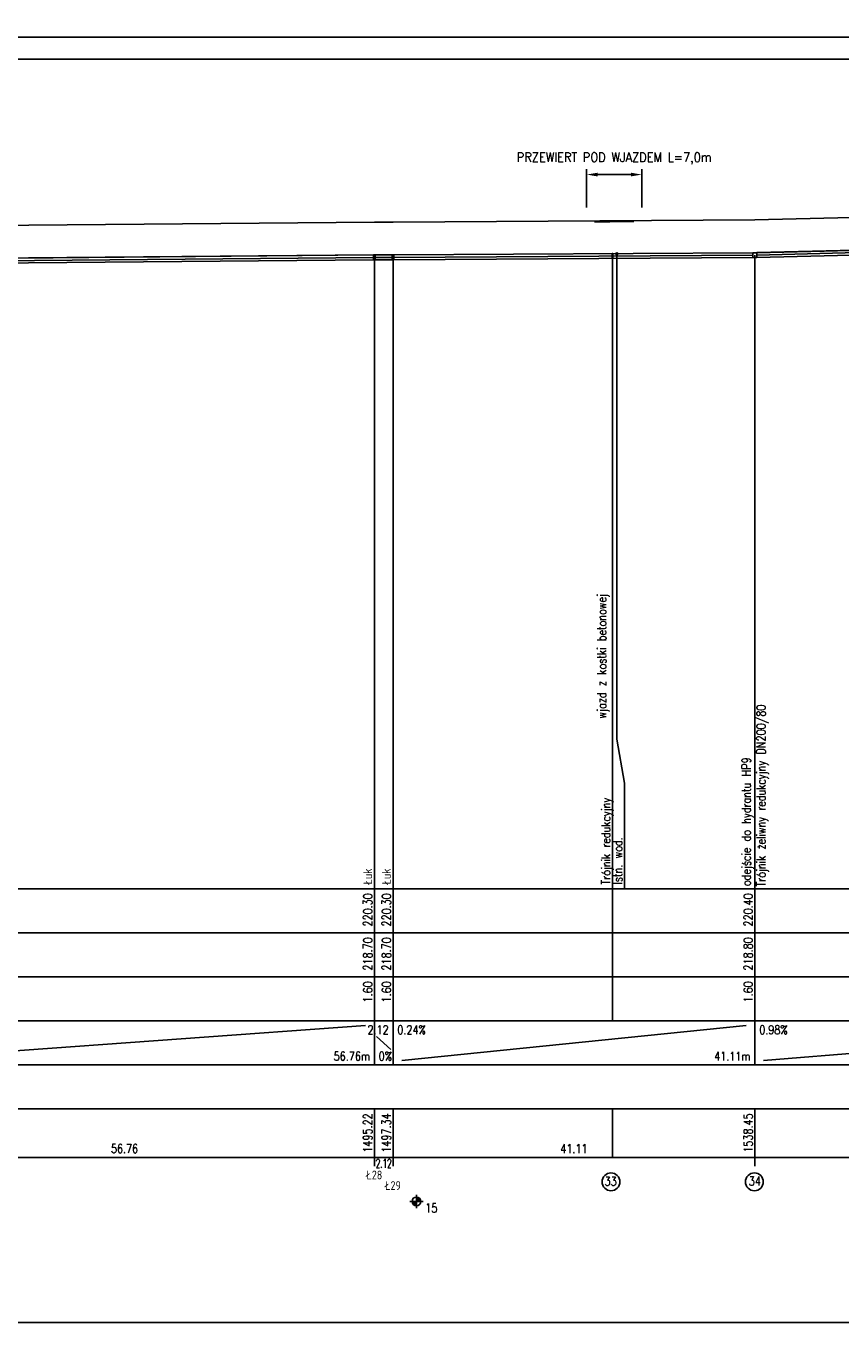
# Model space of a CAD drawing. Extents: x 122 to 1445, y -293 to 2085.
# Tile 22 of 38: x 770 to 955, y 897 to 1194. Entities that reach past the tile are written whole.
import ezdxf
from ezdxf.enums import TextEntityAlignment as Align

# ---------------------------------------------------------------- set-up
doc = ezdxf.new("R2010")
doc.units = 0
doc.header["$LTSCALE"] = 0.2
doc.header["$MEASUREMENT"] = 0
doc.layers.get('0').update_dxf_attribs({"color": 8, "linetype": 'CONTINUOUS'})
doc.layers.get('Defpoints').update_dxf_attribs({"linetype": 'CONTINUOUS'})
for name, color, linetype in [('Armatura', 7, 'CONTINUOUS'), ('Liczby', 7, 'CONTINUOUS'), ('Linie_odn', 7, 'CONTINUOUS'), ('Linie_opisowe', 7, 'CONTINUOUS'), ('Linie_tabeli', 7, 'CONTINUOUS'), ('Odcinki', 7, 'CONTINUOUS'), ('Opis_Arm', 7, 'CONTINUOUS'), ('Opis_PZ', 7, 'CONTINUOUS'), ('Opis_uzbr_n', 7, 'CONTINUOUS'), ('Opis_uzbr_p', 7, 'CONTINUOUS'), ('Osie', 7, 'CONTINUOUS'), ('Teren_istn', 3, 'CONTINUOUS'), ('Uzbr_nadz', 7, 'CONTINUOUS'), ('Uzbr_podz', 7, 'CONTINUOUS'), ('warstwa_nr_0', 8, 'CONTINUOUS'), ('Wezly', 7, 'CONTINUOUS')]:
    doc.layers.add(name, color=color, linetype=linetype)
doc.styles.add('S', font='simplex.shx', dxfattribs={"width": 0.9, "height": 2.1})
doc.styles.get("Standard").update_dxf_attribs({"font": 'txt.shx'})
doc.dimstyles.new('ISO-25', dxfattribs={"dimtxt": 2.5, "dimasz": 2.5, "dimexe": 1.25, "dimexo": 0.625, "dimtad": 1, "dimdec": 4, "dimdsep": 46, "dimtxsty": 'Standard', "dimcen": 2.5, "dimadec": 0, "dimazin": 0, "dimtfac": 1, "dimtdec": 4, "dimtmove": 0, "dimatfit": 3, "dimfxl": 1, "dimtolj": 1, "dimtzin": 0, "dimarcsym": 0})

# ---------------------------------------------------------------- blocks, each defined once
blk = doc.blocks.new('*D7')
at = {"layer": 'Defpoints', "color": 0, "transparency": 16777216}
for p in [(910.04, 1160.54), (897.49, 1152.41), (910.04, 1152.41)]:
    blk.add_point(p, dxfattribs=at)
at = {"layer": 'Linie_odn', "color": 0, "lineweight": -2, "transparency": 16777216}
for p, q in [((897.49, 1153.04), (897.49, 1161.79)), ((910.04, 1153.04), (910.04, 1161.79)), ((899.99, 1160.54), (907.54, 1160.54))]:
    blk.add_line(p, q, dxfattribs=at)
at = {"layer": 'Linie_odn', "color": 0, "transparency": 16777216}
for points in [[(899.99, 1160.96), (899.99, 1160.12), (897.49, 1160.54)], [(907.54, 1160.96), (907.54, 1160.12), (910.04, 1160.54)]]:
    blk.add_solid(points, dxfattribs=at)
at = {"layer": 'Linie_odn', "color": 0, "transparency": 16777216, "insert": (903.76, 1164.17), "char_height": 2.1, "width": 47.6614, "attachment_point": 5, "style": 'S'}
blk.add_mtext('\\A1;PRZEWIERT POD WJAZDEM L=7,0m', dxfattribs=at)

msp = doc.modelspace()

# ---------------------------------------------------------------- linework, layer by layer
msp.add_line((121.68012, 1191.76042), (1321.68012, 1191.76042))
at = {"layer": 'Armatura'}
for p, q in [((903.37531, 1142.59859), (903.28531, 1142.59809)), ((903.28531, 1142.59809), (903.28531, 1141.47309)), ((903.37531, 1142.57189), (903.28531, 1142.57129)), ((903.28531, 1141.49989), (903.37531, 1141.50039)), ((903.28531, 1141.47309), (903.37531, 1141.47359)), ((903.46531, 1142.59919), (903.37531, 1142.59859)), ((903.46531, 1142.57239), (903.37531, 1142.57189)), ((903.37531, 1141.50039), (903.46531, 1141.50099)), ((903.37531, 1141.47359), (903.46531, 1141.47419)), ((903.46531, 1141.47419), (903.46531, 1142.59919))]:
    msp.add_line(p, q, dxfattribs=at)
at = {"layer": 'Liczby'}
for p, q in [((857.32151, 927.23279), (860.32151, 927.23279)), ((857.82391, 927.16299), (859.81911, 927.30259)), ((857.83121, 927.09359), (859.81181, 927.37199)), ((857.84341, 927.02489), (859.79961, 927.44069)), ((857.86021, 926.95719), (859.78281, 927.50839)), ((857.88181, 926.89079), (859.76121, 927.57479)), ((857.90801, 926.82609), (859.73501, 927.63949)), ((857.93861, 926.76329), (859.70441, 927.70229)), ((857.97351, 926.70289), (859.66951, 927.76269)), ((858.01251, 926.64499), (859.63051, 927.82059)), ((858.05551, 926.58999), (859.58751, 927.87559)), ((858.10221, 926.53809), (859.54081, 927.92749)), ((858.15241, 926.48969), (859.49061, 927.97589)), ((858.20581, 926.44479), (859.43721, 928.02079)), ((858.26231, 926.40379), (859.38071, 928.06179)), ((858.32151, 926.36679), (859.32151, 928.09879)), ((858.38311, 926.33399), (859.25991, 928.13159)), ((858.44691, 926.30559), (859.19611, 928.15999)), ((858.51251, 926.28169), (859.13051, 928.18389)), ((858.57961, 926.26249), (859.06341, 928.20309)), ((858.64791, 926.24799), (858.99511, 928.21759)), ((858.71701, 926.23829), (858.92601, 928.22729)), ((858.78661, 926.23339), (858.85641, 928.23219)), ((858.82151, 928.73279), (858.82151, 925.73279))]:
    msp.add_line(p, q, dxfattribs=at)
msp.add_circle((858.82151, 927.23279), 1, dxfattribs=at)
at = {"layer": 'Linie_opisowe'}
for p, q in [((903.37531, 1142.03609), (903.37531, 968.23279)), ((903.37531, 948.23279), (903.37531, 937.15773))]:
    msp.add_line(p, q, dxfattribs=at)
msp.add_lwpolyline([(904.34931, 1142.54229), (904.34931, 1032.27279), (906.07531, 1022.27279), (906.07531, 998.23279)], dxfattribs=at)
at = {"layer": 'Linie_tabeli'}
for p, q in [((262.90811, 998.23279), (1199.21651, 998.23279)), ((849.25351, 998.23279), (849.25351, 968.23279)), ((853.49531, 998.23279), (853.49531, 968.23279)), ((935.71241, 998.23279), (935.71241, 968.23279)), ((262.90811, 988.23279), (1199.21651, 988.23279)), ((262.90811, 978.23279), (1199.21651, 978.23279)), ((262.90811, 968.23279), (1199.21651, 968.23279)), ((737.72911, 959.23279), (847.25351, 967.23279)), ((849.25351, 968.23279), (849.25351, 958.23279)), ((853.49531, 968.23279), (853.49531, 958.23279)), ((855.49531, 959.23279), (933.71241, 967.23279)), ((935.71241, 968.23279), (935.71241, 958.23279)), ((937.71241, 959.23279), (1035.60151, 967.23279)), ((849.75351, 964.73279), (852.99531, 961.73279)), ((262.90811, 958.23279), (1199.21651, 958.23279)), ((262.90811, 948.23279), (1199.21651, 948.23279)), ((849.25351, 948.23279), (849.25351, 935.23279)), ((853.49531, 948.23279), (853.49531, 935.23279)), ((935.71241, 948.23279), (935.71241, 935.23279)), ((262.90811, 937.23279), (1199.21651, 937.23279))]:
    msp.add_line(p, q, dxfattribs=at)
msp.add_lwpolyline([(146.68012, 899.76042), (1318.43162, 899.76042), (1318.43162, 1186.76042), (146.68012, 1186.76042)], close=True, dxfattribs=at)
for points in [[(849.25351, 998.23279), (849.25351, 1141.73279)], [(853.49531, 998.23279), (853.49531, 1141.73279)], [(935.71241, 998.23279), (935.71241, 1142.23279)]]:
    msp.add_lwpolyline(points, dxfattribs=at)
for centre in [(903.02935, 931.68185), (935.61423, 931.68185)]:
    msp.add_circle(centre, 2.02278, dxfattribs=at)
at = {"layer": 'Odcinki'}
for points in [[(936.14101, 1142.77899), (1037.17291, 1145.25799), (1037.17291, 1145.28479), (936.14101, 1142.80579)], [(936.14101, 1141.70759), (1037.17291, 1144.18659), (1037.17291, 1144.15979), (936.14101, 1141.68079)], [(735.72911, 1141.26849), (849.03921, 1142.26659), (849.03921, 1142.29339), (735.72911, 1141.29529)], [(735.72911, 1140.19709), (849.03921, 1141.19519), (849.03921, 1141.16839), (735.72911, 1140.17029)], [(849.46781, 1142.26849), (853.28101, 1142.26849), (853.28101, 1142.29529), (849.46781, 1142.29529)], [(849.46781, 1141.19709), (853.28101, 1141.19709), (853.28101, 1141.17029), (849.46781, 1141.17029)], [(853.70961, 1142.26979), (935.28381, 1142.76589), (935.28381, 1142.79269), (853.70961, 1142.29659)], [(853.70961, 1141.19839), (935.28381, 1141.69449), (935.28381, 1141.66769), (853.70961, 1141.17159)]]:
    msp.add_lwpolyline(points, close=True, dxfattribs=at)
at = {"layer": 'Osie'}
for p, q in [((936.14101, 1142.24329), (1037.17291, 1144.72229)), ((735.72911, 1140.73279), (849.03921, 1141.73089)), ((849.46781, 1141.73279), (853.28101, 1141.73279)), ((853.70961, 1141.73409), (935.28381, 1142.23019))]:
    msp.add_line(p, q, dxfattribs=at)
at = {"layer": 'Teren_istn'}
msp.add_lwpolyline([(262.90811, 1137.23279), (266.51811, 1137.23279), (348.43841, 1137.87809), (393.46261, 1138.23279), (431.78921, 1135.23279), (463.35161, 1138.23279), (477.24901, 1139.08739), (487.74401, 1139.73279), (521.91131, 1141.13979), (527.02551, 1141.35039), (529.84311, 1141.46639), (548.45291, 1142.23279), (558.20081, 1141.73279), (613.75561, 1143.73279), (674.50841, 1146.22319), (735.72911, 1148.73279), (849.25351, 1149.73279), (853.49531, 1149.73279), (935.71241, 1150.23279), (995.3692, 1151.69655)], dxfattribs=at)
at = {"layer": 'Uzbr_nadz'}
msp.add_lwpolyline([(899.26388, 1149.85656, 0.5, 0.5, 0), (908.24896, 1149.96479, 0.5, 0.5, 0)], format="xyseb", dxfattribs=at)
at = {"layer": 'Uzbr_podz'}
for radius in [0.2362, 0.225]:
    msp.add_circle((904.34931, 1142.54229), radius, dxfattribs=at)
at = {"layer": 'warstwa_nr_0'}
for points in [[(121.68012, 1191.76042), (1221.37834, 1191.76042), (1221.37834, 1488.76042), (121.68012, 1488.76042)], [(121.68012, 894.76042), (1321.17346, 894.76042), (1321.17346, 1191.76042), (121.68012, 1191.76042)]]:
    msp.add_lwpolyline(points, close=True, dxfattribs=at)
at = {"layer": 'Wezly'}
for p, q in [((849.25351, 1142.29529), (849.03921, 1142.29339)), ((849.03921, 1142.29339), (849.03921, 1141.16839)), ((849.25351, 1142.26849), (849.03921, 1142.26659)), ((849.03921, 1141.19519), (849.25351, 1141.19709)), ((849.03921, 1141.16839), (849.25351, 1141.17029)), ((849.46781, 1142.29529), (849.25351, 1142.29529)), ((849.46781, 1142.26849), (849.25351, 1142.26849)), ((849.25351, 1141.19709), (849.46781, 1141.19709)), ((849.25351, 1141.17029), (849.46781, 1141.17029)), ((849.46781, 1141.17029), (849.46781, 1142.29529)), ((853.49531, 1142.29529), (853.28101, 1142.29529)), ((853.28101, 1142.29529), (853.28101, 1141.17029)), ((853.49531, 1142.26849), (853.28101, 1142.26849)), ((853.28101, 1141.19709), (853.49531, 1141.19709)), ((853.28101, 1141.17029), (853.49531, 1141.17029)), ((853.70961, 1142.29659), (853.49531, 1142.29529)), ((853.70961, 1142.26979), (853.49531, 1142.26849)), ((853.49531, 1141.19709), (853.70961, 1141.19839)), ((853.49531, 1141.17029), (853.70961, 1141.17159)), ((853.70961, 1141.17159), (853.70961, 1142.29659)), ((935.71241, 1142.79529), (935.28381, 1142.79269)), ((935.28381, 1142.79269), (935.28381, 1141.66769)), ((935.71241, 1142.76849), (935.28381, 1142.76589)), ((935.28381, 1141.69449), (935.71241, 1141.69709)), ((935.28381, 1141.66769), (935.71241, 1141.67029)), ((936.14101, 1142.80579), (935.71241, 1142.79529)), ((936.14101, 1142.77899), (935.71241, 1142.76849)), ((935.71241, 1141.69709), (936.14101, 1141.70759)), ((935.71241, 1141.67029), (936.14101, 1141.68079)), ((936.14101, 1141.68079), (936.14101, 1142.80579))]:
    msp.add_line(p, q, dxfattribs=at)

# ---------------------------------------------------------------- texts
at = {"layer": 'Liczby', "width": 0.8}
for s, p in [('220.30', (848.75351, 997.23279)), ('220.30', (852.99531, 997.23279)), ('220.40', (935.21241, 997.23279)), ('218.70', (848.75351, 987.23279)), ('218.70', (852.99531, 987.23279)), ('218.80', (935.21241, 987.23279)), ('1.60', (848.75351, 977.23279)), ('1.60', (852.99531, 977.23279)), ('1.60', (935.21241, 977.23279)), ('1495.22', (848.75351, 947.23279)), ('1497.34', (852.99531, 947.23279)), ('1538.45', (935.21241, 947.23279))]:
    msp.add_text(s, height=2, rotation=90, dxfattribs=at).set_placement(p, align=Align.RIGHT)
for s, p in [('2.12', (852.49531, 965.23279)), ('56.76m', (848.25351, 959.23279)), ('41.11m', (934.71241, 959.23279))]:
    msp.add_text(s, height=2, dxfattribs=at).set_placement(p, align=Align.RIGHT)
for s, p in [('0.24%', (854.49531, 965.23279)), ('0.98%', (936.71241, 965.23279)), ('0%', (850.25351, 959.23279)), ('15', (860.82151, 924.73279))]:
    msp.add_text(s, height=2, dxfattribs=at).set_placement(p)
at = {"layer": 'Liczby'}
for s, width, p in [('56.76', 0.8, (792.49131, 938.23279)), ('41.11', 0.8, (894.60381, 938.23279)), ('2.12', 0.6, (851.37441, 934.88946)), ('Ł28', 0.8, (849.25351, 932.23279)), ('Ł29', 0.8, (853.49531, 929.83279)), ('33', 0.8, (902.93381, 930.80581)), ('34', 0.8, (935.71241, 930.85766))]:
    msp.add_text(s, height=2, dxfattribs=dict(at, width=width)).set_placement(p, align=Align.CENTER)
at = {"layer": 'Opis_Arm', "width": 0.8}
msp.add_text('Trójnik redukcyjny', height=2, rotation=90, dxfattribs=at).set_placement((902.87531, 999.23279))
at = {"layer": 'Opis_PZ', "width": 0.8}
for s, p in [('Trójnik żeliwny redukcyjny DN200/80', (938.1287, 998.79457)), ('odejście do hydrantu HP9', (934.77793, 998.90035)), ('Łuk', (848.75351, 999.23279)), ('Łuk', (852.99531, 999.23279))]:
    msp.add_text(s, height=2, rotation=90, dxfattribs=at).set_placement(p)
at = {"layer": 'Opis_uzbr_n', "width": 0.8}
msp.add_text('wjazd z kostki betonowej', height=2, rotation=90, dxfattribs=at).set_placement((901.92415, 1036.95323))
at = {"layer": 'Opis_uzbr_p', "width": 0.8}
msp.add_text('Istn. wod. ', height=2, rotation=90, dxfattribs=at).set_placement((905.57531, 999.23279))

# ---------------------------------------------------------------- dimensions: what is measured, and where the dimension line sits
at = {"layer": 'Linie_odn'}
dim = msp.add_linear_dim(base=(910.04164, 1160.54099), p1=(897.48813, 1152.41089), p2=(910.04164, 1152.41089), text='PRZEWIERT POD WJAZDEM L=7,0m', dimstyle='ISO-25', override={"dimtxsty": 'S'}, dxfattribs=at)
dim.commit()
dim.dimension.update_dxf_attribs({"geometry": '*D7', "text_midpoint": (903.76488, 1160.54099), "dimtype": 160})

doc.saveas('drawing.dxf')
